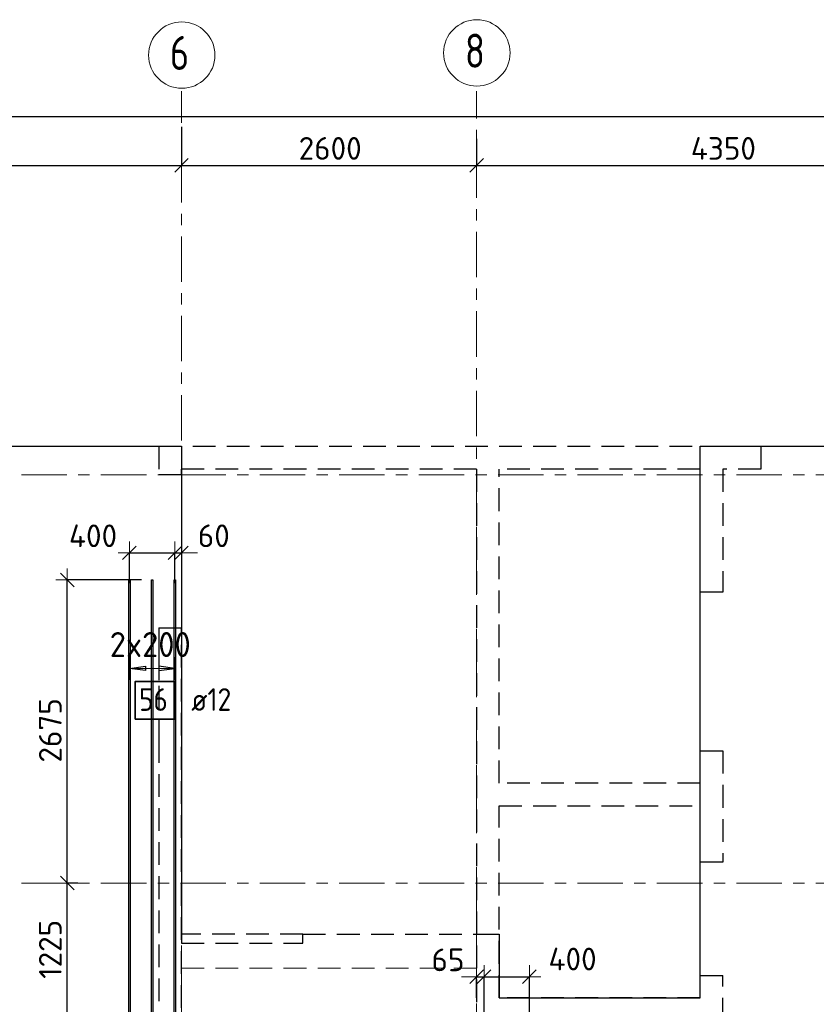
# Model space of a CAD drawing. Header units: metres. Extents: x -38 to 107, y -15 to 21.
# Tile 22 of 89: x 18 to 25, y 12 to 20. Entities that reach past the tile are written whole.
import ezdxf

# ---------------------------------------------------------------- set-up
doc = ezdxf.new("R2010")
doc.units = ezdxf.units.M
doc.header["$PDMODE"] = 65
for name, pattern in [('______11', [0.5, 0.4, -0.05, 0, -0.05]), ('______2', [0.27, 0.2, -0.07]), ('______3', [0.5, 0.4, -0.1]), ('______5', [1.1, 0.8, -0.1, 0.1, -0.1])]:
    doc.linetypes.add(name, pattern=pattern)
for name, color, linetype, lineweight in [('XR$2$Осевая линия (1)', 7, '______5', 13), ('XR$2$Размерная линия (1)', 7, 'Continuous', 13), ('XR$3$Балка (1)', 7, '______3', 13), ('XR$3$Перекрытие (1)', 7, 'Continuous', 35), ('XR$3$Размерная линия (1)', 7, 'Continuous', 13)]:
    doc.layers.add(name, color=color, linetype=linetype, lineweight=lineweight)
doc.layers.add('XR$3$Арм.стержн.Доп. Арм верхн.зоны Х', color=7, linetype='Continuous', lineweight=35, true_color=0x8c8cff)
doc.layers.add('XR$5$Стена_ бетон несущ.', color=7, linetype='Continuous', lineweight=70, true_color=0xb4b496)
doc.styles.add('ISOCPEUR', font='txt')
doc.dimstyles.new('DIMSTYLE_3', dxfattribs={"dimtxt": 0.2, "dimasz": 0.2, "dimexe": 0, "dimexo": 0, "dimgap": 0.1, "dimtad": 2, "dimdec": 0, "dimlfac": 1000, "dimrnd": 5, "dimzin": 12, "dimdsep": 46, "dimtxsty": 'ISOCPEUR', "dimblk1": 'ALL_ML_STRICH', "dimblk2": 'ALL_ML_STRICH', "dimsah": 1, "dimcen": 0, "dimclrd": 7, "dimclre": 256, "dimclrt": 7, "dimadec": 0, "dimazin": 0, "dimtfac": 1, "dimtdec": 0, "dimtix": 1, "dimtmove": 2, "dimatfit": 3, "dimfxl": 0, "dimtzin": 0, "dimlwd": 0, "dimlwe": -3, "dimarcsym": 0})
doc.dimstyles.new('DIMSTYLE_6', dxfattribs={"dimtxt": 0.2, "dimasz": 0.2, "dimexe": 0, "dimexo": 0, "dimgap": 0.1, "dimtad": 2, "dimdec": 0, "dimlfac": 1000, "dimrnd": 5, "dimzin": 12, "dimdsep": 46, "dimtxsty": 'ISOCPEUR', "dimblk1": 'ALL_ML_STRICH', "dimblk2": 'ALL_ML_STRICH', "dimsah": 1, "dimcen": 0, "dimclrd": 7, "dimclre": 256, "dimclrt": 7, "dimadec": 0, "dimazin": 0, "dimtfac": 1, "dimtdec": 0, "dimtix": 1, "dimtmove": 2, "dimatfit": 3, "dimfxl": 0, "dimtvp": 1.2, "dimtzin": 0, "dimlwd": 0, "dimlwe": -3, "dimarcsym": 0})

# ---------------------------------------------------------------- blocks, each defined once
blk = doc.blocks.new('ALL_ML_STRICH')
at = {"color": 0, "linetype": 'ByBlock', "lineweight": -2}
for p, q in [((0, -0.5), (0, 0.5)), ((-1, 0), (0.5, 0)), ((-0.3, -0.3), (0.3, 0.3))]:
    blk.add_line(p, q, dxfattribs=at)
blk = doc.blocks.new('*D11')
at = {"layer": 'DEFPOINTS', "color": 7, "linetype": 'Continuous', "lineweight": 13, "transparency": 33554687}
for p in [(0.5, 19.5574), (0.5, 19.3768), (61.6, 17.1197)]:
    blk.add_point(p, dxfattribs=at)
at = {"layer": 'XR$2$Размерная линия (1)', "color": 9, "linetype": 'Continuous', "lineweight": -2, "true_color": 0xc7c7c7, "transparency": 33554687}
for p, q in [((0.5, 19.3568), (0.5, 19.5574)), ((61.6, 17.1397), (61.6, 19.5574))]:
    blk.add_line(p, q, dxfattribs=at)
at = {"layer": 'XR$2$Размерная линия (1)', "color": 7, "linetype": 'Continuous', "lineweight": -2, "transparency": 33554687}
blk.add_line((0.5, 19.5574), (61.6, 19.5574), dxfattribs=at)
at = {"layer": 'XR$2$Размерная линия (1)', "color": 7, "linetype": 'Continuous', "lineweight": 13, "transparency": 33554687, "xscale": 0.2, "yscale": 0.2, "zscale": 0.2, "rotation": 180}
blk.add_blockref('ALL_ML_STRICH', (0.5, 19.5574), dxfattribs=at)
at = {"layer": 'XR$2$Размерная линия (1)', "color": 7, "linetype": 'Continuous', "lineweight": 13, "transparency": 33554687, "xscale": 0.2, "yscale": 0.2, "zscale": 0.2}
blk.add_blockref('ALL_ML_STRICH', (61.6, 19.5574), dxfattribs=at)
at = {"layer": 'XR$2$Размерная линия (1)', "color": 7, "linetype": 'Continuous', "lineweight": 13, "transparency": 33554687, "insert": (31.1, 19.7074), "char_height": 0.2, "width": 1, "attachment_point": 5, "style": 'ISOCPEUR'}
blk.add_mtext('\\A1;{61100}', dxfattribs=at)
blk = doc.blocks.new('*D29')
at = {"layer": 'DEFPOINTS', "color": 7, "linetype": 'Continuous', "lineweight": 13, "transparency": 33554687}
for p in [(19.08, 19.4874), (12.6, 19.1261), (12.6, 19.0612)]:
    blk.add_point(p, dxfattribs=at)
at = {"layer": 'XR$2$Размерная линия (1)', "color": 9, "linetype": 'Continuous', "lineweight": -2, "true_color": 0xc7c7c7, "transparency": 33554687}
for p, q in [((19.08, 19.4674), (19.08, 19.1261)), ((12.6, 19.0812), (12.6, 19.1261))]:
    blk.add_line(p, q, dxfattribs=at)
at = {"layer": 'XR$2$Размерная линия (1)', "color": 7, "linetype": 'Continuous', "lineweight": -2, "transparency": 33554687}
blk.add_line((12.6, 19.1261), (19.08, 19.1261), dxfattribs=at)
at = {"layer": 'XR$2$Размерная линия (1)', "color": 7, "linetype": 'Continuous', "lineweight": 13, "transparency": 33554687, "xscale": 0.2, "yscale": 0.2, "zscale": 0.2, "rotation": 180}
blk.add_blockref('ALL_ML_STRICH', (12.6, 19.1261), dxfattribs=at)
at = {"layer": 'XR$2$Размерная линия (1)', "color": 7, "linetype": 'Continuous', "lineweight": 13, "transparency": 33554687, "xscale": 0.2, "yscale": 0.2, "zscale": 0.2}
blk.add_blockref('ALL_ML_STRICH', (19.08, 19.1261), dxfattribs=at)
at = {"layer": 'XR$2$Размерная линия (1)', "color": 7, "linetype": 'Continuous', "lineweight": 13, "transparency": 33554687, "insert": (15.84, 19.2761), "char_height": 0.2, "width": 0.8, "attachment_point": 5, "style": 'ISOCPEUR'}
blk.add_mtext('\\A1;{6480}', dxfattribs=at)
blk = doc.blocks.new('*D30')
at = {"layer": 'DEFPOINTS', "color": 7, "linetype": 'Continuous', "lineweight": 13, "transparency": 33554687}
for p in [(19.08, 19.4874), (21.68, 19.379), (19.08, 19.1261)]:
    blk.add_point(p, dxfattribs=at)
at = {"layer": 'XR$2$Размерная линия (1)', "color": 9, "linetype": 'Continuous', "lineweight": -2, "true_color": 0xc7c7c7, "transparency": 33554687}
for p, q in [((19.08, 19.4674), (19.08, 19.1261)), ((21.68, 19.359), (21.68, 19.1261))]:
    blk.add_line(p, q, dxfattribs=at)
at = {"layer": 'XR$2$Размерная линия (1)', "color": 7, "linetype": 'Continuous', "lineweight": -2, "transparency": 33554687}
blk.add_line((19.08, 19.1261), (21.68, 19.1261), dxfattribs=at)
at = {"layer": 'XR$2$Размерная линия (1)', "color": 7, "linetype": 'Continuous', "lineweight": 13, "transparency": 33554687, "xscale": 0.2, "yscale": 0.2, "zscale": 0.2, "rotation": 180}
blk.add_blockref('ALL_ML_STRICH', (19.08, 19.1261), dxfattribs=at)
at = {"layer": 'XR$2$Размерная линия (1)', "color": 7, "linetype": 'Continuous', "lineweight": 13, "transparency": 33554687, "xscale": 0.2, "yscale": 0.2, "zscale": 0.2}
blk.add_blockref('ALL_ML_STRICH', (21.68, 19.1261), dxfattribs=at)
at = {"layer": 'XR$2$Размерная линия (1)', "color": 7, "linetype": 'Continuous', "lineweight": 13, "transparency": 33554687, "insert": (20.39, 19.2761), "char_height": 0.2, "width": 0.8, "attachment_point": 5, "style": 'ISOCPEUR'}
blk.add_mtext('\\A1;{2600}', dxfattribs=at)
blk = doc.blocks.new('*D31')
at = {"layer": 'DEFPOINTS', "color": 7, "linetype": 'Continuous', "lineweight": 13, "transparency": 33554687}
for p in [(21.68, 19.379), (26.03, 19.379), (21.68, 19.1261)]:
    blk.add_point(p, dxfattribs=at)
at = {"layer": 'XR$2$Размерная линия (1)', "color": 9, "linetype": 'Continuous', "lineweight": -2, "true_color": 0xc7c7c7, "transparency": 33554687}
for p, q in [((21.68, 19.359), (21.68, 19.1261)), ((26.03, 19.359), (26.03, 19.1261))]:
    blk.add_line(p, q, dxfattribs=at)
at = {"layer": 'XR$2$Размерная линия (1)', "color": 7, "linetype": 'Continuous', "lineweight": -2, "transparency": 33554687}
blk.add_line((21.68, 19.1261), (26.03, 19.1261), dxfattribs=at)
at = {"layer": 'XR$2$Размерная линия (1)', "color": 7, "linetype": 'Continuous', "lineweight": 13, "transparency": 33554687, "xscale": 0.2, "yscale": 0.2, "zscale": 0.2, "rotation": 180}
blk.add_blockref('ALL_ML_STRICH', (21.68, 19.1261), dxfattribs=at)
at = {"layer": 'XR$2$Размерная линия (1)', "color": 7, "linetype": 'Continuous', "lineweight": 13, "transparency": 33554687, "xscale": 0.2, "yscale": 0.2, "zscale": 0.2}
blk.add_blockref('ALL_ML_STRICH', (26.03, 19.1261), dxfattribs=at)
at = {"layer": 'XR$2$Размерная линия (1)', "color": 7, "linetype": 'Continuous', "lineweight": 13, "transparency": 33554687, "insert": (23.855, 19.2761), "char_height": 0.2, "width": 0.8, "attachment_point": 5, "style": 'ISOCPEUR'}
blk.add_mtext('\\A1;{4350}', dxfattribs=at)
blk = doc.blocks.new('*D147')
at = {"layer": 'DEFPOINTS', "color": 7, "linetype": 'Continuous', "lineweight": 13, "transparency": 33554687}
for p in [(18.187, 12.8), (18.0735, 11.5729), (18.6934, 11.5729)]:
    blk.add_point(p, dxfattribs=at)
at = {"layer": 'XR$3$Размерная линия (1)', "color": 9, "linetype": 'Continuous', "lineweight": -2, "true_color": 0xc7c7c7, "transparency": 33554687}
for p, q in [((18.167, 12.8), (18.0735, 12.8)), ((18.6734, 11.5729), (18.0735, 11.5729))]:
    blk.add_line(p, q, dxfattribs=at)
at = {"layer": 'XR$3$Размерная линия (1)', "color": 7, "linetype": 'Continuous', "lineweight": -2, "transparency": 33554687}
blk.add_line((18.0735, 11.5729), (18.0735, 12.8), dxfattribs=at)
at = {"layer": 'XR$3$Размерная линия (1)', "color": 7, "linetype": 'Continuous', "lineweight": 13, "transparency": 33554687, "xscale": 0.2, "yscale": 0.2, "zscale": 0.2}
for p, rotation in [((18.0735, 12.8), 90), ((18.0735, 11.5729), 270)]:
    blk.add_blockref('ALL_ML_STRICH', p, dxfattribs=dict(at, rotation=rotation))
at = {"layer": 'XR$3$Размерная линия (1)', "color": 7, "linetype": 'Continuous', "lineweight": 13, "transparency": 33554687, "insert": (17.9235, 12.2164), "char_height": 0.2, "width": 0.8, "attachment_point": 5, "rotation": 90, "style": 'ISOCPEUR'}
blk.add_mtext('\\A1;{1225}', dxfattribs=at)
blk = doc.blocks.new('*D148')
at = {"layer": 'DEFPOINTS', "color": 7, "linetype": 'Continuous', "lineweight": 13, "transparency": 33554687}
for p in [(18.7466, 15.4729), (18.0735, 12.8), (18.187, 12.8)]:
    blk.add_point(p, dxfattribs=at)
at = {"layer": 'XR$3$Размерная линия (1)', "color": 9, "linetype": 'Continuous', "lineweight": -2, "true_color": 0xc7c7c7, "transparency": 33554687}
for p, q in [((18.7266, 15.4729), (18.0735, 15.4729)), ((18.167, 12.8), (18.0735, 12.8))]:
    blk.add_line(p, q, dxfattribs=at)
at = {"layer": 'XR$3$Размерная линия (1)', "color": 7, "linetype": 'Continuous', "lineweight": -2, "transparency": 33554687}
blk.add_line((18.0735, 12.8), (18.0735, 15.4729), dxfattribs=at)
at = {"layer": 'XR$3$Размерная линия (1)', "color": 7, "linetype": 'Continuous', "lineweight": 13, "transparency": 33554687, "xscale": 0.2, "yscale": 0.2, "zscale": 0.2}
for p, rotation in [((18.0735, 15.4729), 90), ((18.0735, 12.8), 270)]:
    blk.add_blockref('ALL_ML_STRICH', p, dxfattribs=dict(at, rotation=rotation))
at = {"layer": 'XR$3$Размерная линия (1)', "color": 7, "linetype": 'Continuous', "lineweight": 13, "transparency": 33554687, "insert": (17.9235, 14.1464), "char_height": 0.2, "width": 0.8, "attachment_point": 5, "rotation": 90, "style": 'ISOCPEUR'}
blk.add_mtext('\\A1;{2675}', dxfattribs=at)
blk = doc.blocks.new('*D149')
at = {"layer": 'DEFPOINTS', "color": 7, "linetype": 'Continuous', "lineweight": 13, "transparency": 33554687}
for p in [(18.6213, 15.7113), (18.6213, 15.4225), (19.0213, 15.4225)]:
    blk.add_point(p, dxfattribs=at)
at = {"layer": 'XR$3$Размерная линия (1)', "color": 9, "linetype": 'Continuous', "lineweight": -2, "true_color": 0xc7c7c7, "transparency": 33554687}
for p, q in [((18.6213, 15.4425), (18.6213, 15.7113)), ((19.0213, 15.4425), (19.0213, 15.7113))]:
    blk.add_line(p, q, dxfattribs=at)
at = {"layer": 'XR$3$Размерная линия (1)', "color": 7, "linetype": 'Continuous', "lineweight": -2, "transparency": 33554687}
blk.add_line((18.6213, 15.7113), (19.0213, 15.7113), dxfattribs=at)
at = {"layer": 'XR$3$Размерная линия (1)', "color": 7, "linetype": 'Continuous', "lineweight": 13, "transparency": 33554687, "xscale": 0.2, "yscale": 0.2, "zscale": 0.2, "rotation": 180}
blk.add_blockref('ALL_ML_STRICH', (18.6213, 15.7113), dxfattribs=at)
at = {"layer": 'XR$3$Размерная линия (1)', "color": 7, "linetype": 'Continuous', "lineweight": 13, "transparency": 33554687, "xscale": 0.2, "yscale": 0.2, "zscale": 0.2}
blk.add_blockref('ALL_ML_STRICH', (19.0213, 15.7113), dxfattribs=at)
at = {"layer": 'XR$3$Размерная линия (1)', "color": 7, "linetype": 'Continuous', "lineweight": 13, "transparency": 33554687, "insert": (18.3001, 15.8613), "char_height": 0.2, "width": 0.6, "attachment_point": 5, "style": 'ISOCPEUR'}
blk.add_mtext('\\A1;{400}', dxfattribs=at)
blk = doc.blocks.new('*D150')
at = {"layer": 'DEFPOINTS', "color": 7, "linetype": 'Continuous', "lineweight": 13, "transparency": 33554687}
for p in [(19.0213, 15.7113), (19.08, 15.6561), (19.0213, 15.4225)]:
    blk.add_point(p, dxfattribs=at)
at = {"layer": 'XR$3$Размерная линия (1)', "color": 9, "linetype": 'Continuous', "lineweight": -2, "true_color": 0xc7c7c7, "transparency": 33554687}
for p, q in [((19.0213, 15.4425), (19.0213, 15.7113)), ((19.08, 15.7113), (19.08, 15.7113))]:
    blk.add_line(p, q, dxfattribs=at)
at = {"layer": 'XR$3$Размерная линия (1)', "color": 7, "linetype": 'Continuous', "lineweight": -2, "transparency": 33554687}
blk.add_line((19.0213, 15.7113), (19.08, 15.7113), dxfattribs=at)
at = {"layer": 'XR$3$Размерная линия (1)', "color": 7, "linetype": 'Continuous', "lineweight": 13, "transparency": 33554687, "xscale": 0.2, "yscale": 0.2, "zscale": 0.2}
blk.add_blockref('ALL_ML_STRICH', (19.08, 15.7113), dxfattribs=at)
at = {"layer": 'XR$3$Размерная линия (1)', "color": 7, "linetype": 'Continuous', "lineweight": 13, "transparency": 33554687, "xscale": 0.2, "yscale": 0.2, "zscale": 0.2, "rotation": 180}
blk.add_blockref('ALL_ML_STRICH', (19.0213, 15.7113), dxfattribs=at)
at = {"layer": 'XR$3$Размерная линия (1)', "color": 7, "linetype": 'Continuous', "lineweight": 13, "transparency": 33554687, "insert": (19.3641, 15.8613), "char_height": 0.2, "width": 0.4, "attachment_point": 5, "style": 'ISOCPEUR'}
blk.add_mtext('\\A1;{60}', dxfattribs=at)
blk = doc.blocks.new('*D356')
at = {"layer": 'DEFPOINTS', "color": 7, "linetype": 'Continuous', "lineweight": 13, "transparency": 33554687}
for p in [(21.68, 11.9755), (21.68, 11.7688), (21.7458, 11.525)]:
    blk.add_point(p, dxfattribs=at)
at = {"layer": 'XR$3$Размерная линия (1)', "color": 9, "linetype": 'Continuous', "lineweight": -2, "true_color": 0xc7c7c7, "transparency": 33554687}
for p, q in [((21.68, 11.7888), (21.68, 11.9755)), ((21.7458, 11.545), (21.7458, 11.9755))]:
    blk.add_line(p, q, dxfattribs=at)
at = {"layer": 'XR$3$Размерная линия (1)', "color": 7, "linetype": 'Continuous', "lineweight": -2, "transparency": 33554687}
blk.add_line((21.68, 11.9755), (21.7458, 11.9755), dxfattribs=at)
at = {"layer": 'XR$3$Размерная линия (1)', "color": 7, "linetype": 'Continuous', "lineweight": 13, "transparency": 33554687, "xscale": 0.2, "yscale": 0.2, "zscale": 0.2}
blk.add_blockref('ALL_ML_STRICH', (21.7458, 11.9755), dxfattribs=at)
at = {"layer": 'XR$3$Размерная линия (1)', "color": 7, "linetype": 'Continuous', "lineweight": 13, "transparency": 33554687, "xscale": 0.2, "yscale": 0.2, "zscale": 0.2, "rotation": 180}
blk.add_blockref('ALL_ML_STRICH', (21.68, 11.9755), dxfattribs=at)
at = {"layer": 'XR$3$Размерная линия (1)', "color": 7, "linetype": 'Continuous', "lineweight": 13, "transparency": 33554687, "insert": (21.4278, 12.1238), "char_height": 0.2, "width": 0.4, "attachment_point": 5, "style": 'ISOCPEUR'}
blk.add_mtext('\\A1;{65}', dxfattribs=at)
blk = doc.blocks.new('*D357')
at = {"layer": 'DEFPOINTS', "color": 7, "linetype": 'Continuous', "lineweight": 13, "transparency": 33554687}
for p in [(21.7458, 11.9755), (21.7458, 11.525), (22.1458, 11.5054)]:
    blk.add_point(p, dxfattribs=at)
at = {"layer": 'XR$3$Размерная линия (1)', "color": 9, "linetype": 'Continuous', "lineweight": -2, "true_color": 0xc7c7c7, "transparency": 33554687}
for p, q in [((21.7458, 11.545), (21.7458, 11.9755)), ((22.1458, 11.5254), (22.1458, 11.9755))]:
    blk.add_line(p, q, dxfattribs=at)
at = {"layer": 'XR$3$Размерная линия (1)', "color": 7, "linetype": 'Continuous', "lineweight": -2, "transparency": 33554687}
blk.add_line((21.7458, 11.9755), (22.1458, 11.9755), dxfattribs=at)
at = {"layer": 'XR$3$Размерная линия (1)', "color": 7, "linetype": 'Continuous', "lineweight": 13, "transparency": 33554687, "xscale": 0.2, "yscale": 0.2, "zscale": 0.2, "rotation": 180}
blk.add_blockref('ALL_ML_STRICH', (21.7458, 11.9755), dxfattribs=at)
at = {"layer": 'XR$3$Размерная линия (1)', "color": 7, "linetype": 'Continuous', "lineweight": 13, "transparency": 33554687, "xscale": 0.2, "yscale": 0.2, "zscale": 0.2}
blk.add_blockref('ALL_ML_STRICH', (22.1458, 11.9755), dxfattribs=at)
at = {"layer": 'XR$3$Размерная линия (1)', "color": 7, "linetype": 'Continuous', "lineweight": 13, "transparency": 33554687, "insert": (22.5259, 12.1308), "char_height": 0.2, "width": 0.6, "attachment_point": 5, "style": 'ISOCPEUR'}
blk.add_mtext('\\A1;{400}', dxfattribs=at)

msp = doc.modelspace()

# ---------------------------------------------------------------- linework, layer by layer
at = {"layer": 'XR$2$Осевая линия (1)', "color": 253, "linetype": '______11', "lineweight": 13, "true_color": 0xa0a0a0, "transparency": 33554687}
for p, q in [((19.08, 7.6), (19.08, 19.78)), ((21.68, 8.34), (21.68, 19.78)), ((-2.63, 16.4), (62.6, 16.4)), ((-2.63, 12.8), (62.6, 12.8))]:
    msp.add_line(p, q, dxfattribs=at)
at = {"layer": 'XR$2$Осевая линия (1)', "color": 7, "linetype": 'Continuous', "lineweight": 13, "transparency": 33554687}
for centre in [(21.6824, 20.1181), (19.0824, 20.0981)]:
    msp.add_circle(centre, 0.2924, dxfattribs=at)
at = {"layer": 'XR$3$Арм.стержн.Доп. Арм верхн.зоны Х', "color": 253, "linetype": 'Continuous', "lineweight": -3, "true_color": 0xa0a0a0, "transparency": 33554687}
for p, q in [((18.6213, 14.693), (18.6213, 14.793)), ((19.0213, 14.693), (19.0213, 14.793)), ((18.6213, 14.693), (18.6213, 14.593)), ((19.0213, 14.693), (19.0213, 14.593))]:
    msp.add_line(p, q, dxfattribs=at)
at = {"layer": 'XR$3$Арм.стержн.Доп. Арм верхн.зоны Х', "color": 7, "linetype": 'Continuous', "lineweight": 25, "transparency": 33554687}
for p, q in [((18.6213, 14.693), (18.7613, 14.713)), ((18.7613, 14.673), (18.6213, 14.693)), ((18.7613, 14.713), (18.7613, 14.673)), ((19.0213, 14.693), (18.8813, 14.713)), ((18.8813, 14.713), (18.8813, 14.673)), ((18.8813, 14.673), (19.0213, 14.693))]:
    msp.add_line(p, q, dxfattribs=at)
at = {"layer": 'XR$3$Арм.стержн.Доп. Арм верхн.зоны Х', "color": 7, "linetype": 'Continuous', "lineweight": 13, "transparency": 33554687}
for p, q in [((18.6213, 14.693), (18.6213, 14.693)), ((18.6213, 14.693), (19.0213, 14.693)), ((19.0213, 14.693), (19.0213, 14.693))]:
    msp.add_line(p, q, dxfattribs=at)
at = {"layer": 'XR$3$Арм.стержн.Доп. Арм верхн.зоны Х', "color": 34, "linetype": 'Continuous', "lineweight": 25, "transparency": 33554687}
for points in [[(18.6153, 11.5729), (18.6153, 15.4729), (18.6273, 15.4729), (18.6273, 11.5729), (18.6153, 11.5729)], [(18.8153, 11.5729), (18.8153, 15.4729), (18.8273, 15.4729), (18.8273, 11.5729), (18.8153, 11.5729)], [(19.0153, 11.5729), (19.0153, 15.4729), (19.0273, 15.4729), (19.0273, 11.5729), (19.0153, 11.5729)]]:
    msp.add_lwpolyline(points, dxfattribs=at)
at = {"layer": 'XR$3$Арм.стержн.Доп. Арм верхн.зоны Х', "color": 7, "linetype": 'Continuous', "lineweight": 35, "transparency": 33554687}
msp.add_lwpolyline([(18.6725, 14.2449), (19.0192, 14.2449), (19.0192, 14.5783), (18.6725, 14.5783), (18.6725, 14.2449)], dxfattribs=at)
at = {"layer": 'XR$3$Балка (1)', "color": 7, "linetype": '______2', "lineweight": 25, "transparency": 33554687}
for p, q in [((20.1499, 12.3502), (19.0799, 12.3502)), ((20.1499, 12.2702), (20.1499, 12.3502)), ((20.1499, 12.3502), (21.6799, 12.3502)), ((19.0799, 12.2702), (20.1499, 12.2702))]:
    msp.add_line(p, q, dxfattribs=at)
at = {"layer": 'XR$3$Перекрытие (1)', "color": 7, "linetype": 'Continuous', "lineweight": 25, "transparency": 33554687}
for p, q in [((0.25, 16.6502), (19.08, 16.6502)), ((19.08, 16.6502), (19.0799, 12.3502)), ((23.6503, 11.7903), (23.6503, 16.6502)), ((23.6503, 16.6502), (26.03, 16.6502)), ((19.0799, 12.3502), (19.0799, 12.2702)), ((21.6799, 12.3502), (21.8799, 12.3502)), ((21.8799, 12.3502), (21.88, 11.7903)), ((21.88, 11.7903), (23.6503, 11.7903))]:
    msp.add_line(p, q, dxfattribs=at)
at = {"layer": 'XR$3$Перекрытие (1)', "color": 7, "linetype": '______2', "lineweight": 18, "transparency": 33554687}
for p, q in [((21.6799, 12.3502), (21.6799, 12.0502)), ((19.0799, 12.0502), (19.0799, 12.2702)), ((21.6799, 12.0502), (19.0799, 12.0502))]:
    msp.add_line(p, q, dxfattribs=at)
at = {"layer": 'XR$5$Стена_ бетон несущ.', "color": 253, "linetype": '______2', "lineweight": -3, "true_color": 0xa0a0a0, "transparency": 33554687}
for p, q in [((18.88, 16.65), (24.185, 16.65)), ((18.88, 16.65), (18.88, 16.4)), ((24.185, 16.65), (24.185, 16.45)), ((19.08, 16.4), (19.08, 16.45)), ((21.68, 16.45), (19.08, 16.45)), ((21.68, 16.45), (21.68, 10.8)), ((21.88, 13.68), (21.88, 16.45)), ((23.6503, 16.45), (21.88, 16.45)), ((23.6503, 15.365), (23.6503, 16.45)), ((24.185, 16.45), (23.8503, 16.45)), ((23.8503, 16.45), (23.8503, 15.365)), ((19.08, 16.4), (18.88, 16.4)), ((23.8503, 15.365), (23.6503, 15.365)), ((18.88, 15.05), (19.08, 15.05)), ((18.88, 15.05), (18.88, 15.05)), ((18.88, 15.05), (18.88, 14.97)), ((19.08, 10.8), (19.08, 15.05)), ((18.88, 14.97), (18.88, 14.79)), ((18.88, 14.79), (18.88, 14.54)), ((18.88, 14.54), (18.88, 14.14)), ((18.88, 14.14), (18.88, 14.06)), ((18.88, 14.06), (18.88, 10.8)), ((23.6503, 13.68), (23.6503, 13.965)), ((23.6503, 13.965), (23.8503, 13.965)), ((23.8503, 13.965), (23.8503, 12.985)), ((23.6503, 13.68), (21.88, 13.68)), ((21.88, 13.48), (23.6503, 13.48)), ((21.88, 11.79), (21.88, 13.48)), ((23.6503, 12.985), (23.6503, 13.48)), ((23.8503, 12.985), (23.6503, 12.985)), ((23.6503, 11.79), (23.6503, 11.985)), ((23.6503, 11.985), (23.8503, 11.985)), ((23.8503, 11.59), (23.8503, 11.985)), ((23.6503, 11.79), (21.88, 11.79))]:
    msp.add_line(p, q, dxfattribs=at)

# ---------------------------------------------------------------- texts
at = {"layer": 'XR$2$Осевая линия (1)', "color": 7, "linetype": 'Continuous', "lineweight": 13, "transparency": 33554687, "char_height": 0.3, "width": 0.326407, "attachment_point": 7, "style": 'ISOCPEUR'}
for s, insert in [('\\W0.78;6', (18.9774, 19.9676)), ('\\W0.78;8', (21.5774, 19.9876))]:
    msp.add_mtext(s, dxfattribs=dict(at, insert=insert))
at = {"layer": 'XR$3$Арм.стержн.Доп. Арм верхн.зоны Х', "color": 7, "linetype": 'Continuous', "lineweight": 13, "transparency": 33554687, "insert": (18.4473, 14.793), "char_height": 0.22, "width": 0.873359, "attachment_point": 7, "style": 'ISOCPEUR'}
msp.add_mtext('\\W0.95;2x200', dxfattribs=at)
at = {"layer": 'XR$3$Арм.стержн.Доп. Арм верхн.зоны Х', "color": 7, "linetype": 'Continuous', "lineweight": 25, "transparency": 33554687, "char_height": 0.2, "attachment_point": 7, "style": 'ISOCPEUR'}
for s, insert, width in [('\\W0.87;56', (18.7058, 14.3183), 0.367208), ('\\W0.89; ø12 ', (19.0525, 14.3183), 0.749105)]:
    msp.add_mtext(s, dxfattribs=dict(at, insert=insert, width=width))

# ---------------------------------------------------------------- dimensions: what is measured, and where the dimension line sits
at = {"layer": 'XR$2$Размерная линия (1)', "color": 7, "linetype": 'Continuous', "lineweight": 13, "transparency": 33554687}
for base, p1, p2, picture, middle in [((61.6, 19.5574), (0.5, 19.3568), (61.6, 17.1397), '*D11', (31.1, 19.7074)), ((19.08, 19.1261), (12.6, 19.0812), (19.08, 19.4674), '*D29', (15.84, 19.2761)), ((21.68, 19.1261), (19.08, 19.4674), (21.68, 19.359), '*D30', (20.39, 19.2761)), ((26.03, 19.1261), (21.68, 19.359), (26.03, 19.359), '*D31', (23.855, 19.2761))]:
    dim = msp.add_linear_dim(base=base, p1=p1, p2=p2, dimstyle='DIMSTYLE_3', override={"dimpost": '<>', "dimclrd": 7, "dimclre": 9, "dimclrt": 7, "dimlwd": 0, "dimlwe": 65533}, dxfattribs=at)
    dim.commit()
    dim.dimension.update_dxf_attribs({"geometry": picture, "text_midpoint": middle, "dimtype": 160})
at = {"layer": 'XR$3$Размерная линия (1)', "color": 7, "linetype": 'Continuous', "lineweight": 13, "transparency": 33554687}
for base, p1, p2, picture, middle in [((19.0213, 15.7113), (18.6213, 15.4425), (19.0213, 15.4425), '*D149', (18.3001, 15.8613)), ((19.08, 15.7113), (19.0213, 15.4425), (19.08, 15.7113), '*D150', (19.3641, 15.8613)), ((21.7458, 11.9755), (21.68, 11.7888), (21.7458, 11.545), '*D356', (21.4278, 12.1238)), ((22.1458, 11.9755), (21.7458, 11.545), (22.1458, 11.5254), '*D357', (22.5259, 12.1308))]:
    dim = msp.add_linear_dim(base=base, p1=p1, p2=p2, dimstyle='DIMSTYLE_6', override={"dimpost": '<>', "dimclrd": 7, "dimclre": 9, "dimclrt": 7, "dimlwd": 0, "dimlwe": 65533}, dxfattribs=at)
    dim.commit()
    dim.dimension.update_dxf_attribs({"geometry": picture, "text_midpoint": middle, "dimtype": 160})
for base, p1, p2, picture, middle in [((18.0735, 15.4729), (18.167, 12.8), (18.7266, 15.4729), '*D148', (17.9235, 14.1464)), ((18.0735, 12.8), (18.6734, 11.5729), (18.167, 12.8), '*D147', (17.9235, 12.2164))]:
    dim = msp.add_linear_dim(base=base, p1=p1, p2=p2, angle=90, dimstyle='DIMSTYLE_3', override={"dimpost": '<>', "dimclrd": 7, "dimclre": 9, "dimclrt": 7, "dimlwd": 0, "dimlwe": 65533}, dxfattribs=at)
    dim.commit()
    dim.dimension.update_dxf_attribs({"geometry": picture, "text_midpoint": middle, "dimtype": 160})

doc.saveas('drawing.dxf')
